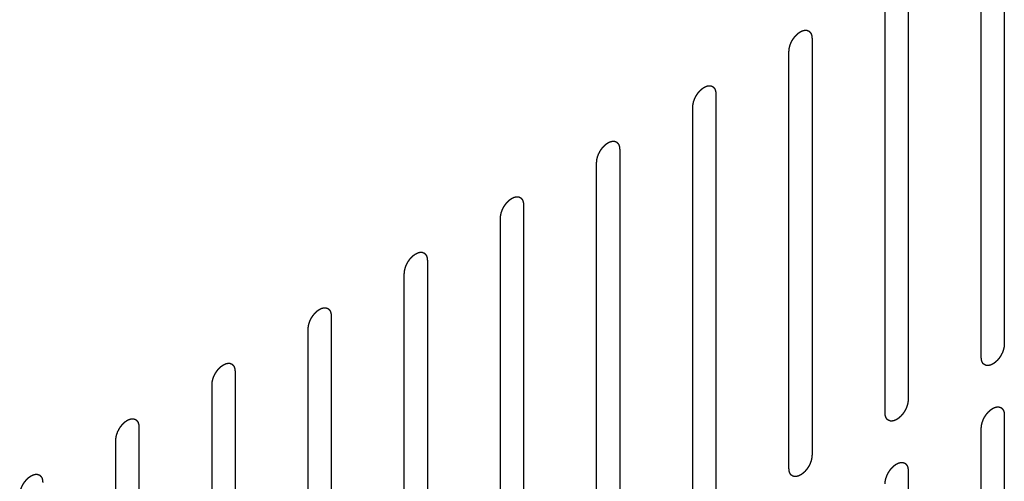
# Model space of a CAD drawing. Header units: inches. Extents: x 5 to 265, y 5 to 171.
# Tile 178 of 212: x 205.54 to 207.81, y 128.08 to 129.14. Entities that reach past the tile are written whole.
import ezdxf

# ---------------------------------------------------------------- set-up
doc = ezdxf.new("R2010")
doc.units = ezdxf.units.IN
doc.header["$LTSCALE"] = 14.96
doc.header["$MEASUREMENT"] = 0
doc.linetypes.add('HIDDEN', pattern=[0.2, 0.1, -0.1])
doc.layers.add('08_ALL_COSMETICS', color=7, linetype='CONTINUOUS')

msp = doc.modelspace()

# ---------------------------------------------------------------- linework, layer by layer
at = {"layer": '08_ALL_COSMETICS', "color": 7, "linetype": 'HIDDEN'}
for p, q in [((207.8094, 129.3505), (207.8094, 128.3911)), ((207.7564, 128.3605), (207.7564, 129.3199)), ((207.5881, 129.2227), (207.5881, 128.2633)), ((207.535, 128.2327), (207.535, 129.1921)), ((207.3668, 129.0949), (207.3668, 128.1355)), ((207.3137, 128.1049), (207.3137, 129.0643)), ((207.1454, 128.9671), (207.1454, 128.0077)), ((207.0924, 127.9771), (207.0924, 128.9365)), ((206.9241, 128.8394), (206.9241, 127.88)), ((206.8711, 127.8493), (206.8711, 128.8087)), ((206.7028, 128.7116), (206.7028, 127.7522)), ((206.6498, 127.7216), (206.6498, 128.681)), ((206.4815, 128.5838), (206.4815, 127.6244)), ((206.4284, 127.5938), (206.4284, 128.5532)), ((206.2601, 128.456), (206.2601, 127.4966)), ((206.2071, 127.466), (206.2071, 128.4254)), ((206.0388, 128.3282), (206.0388, 127.3688)), ((205.9858, 127.3382), (205.9858, 128.2976)), ((207.8094, 128.2278), (207.8094, 127.2684)), ((205.8175, 128.2004), (205.8175, 127.2411)), ((207.7564, 127.2378), (207.7564, 128.1972)), ((205.7645, 127.2104), (205.7645, 128.1698)), ((207.5881, 128.1), (207.5881, 127.1406))]:
    msp.add_line(p, q, dxfattribs=at)
for points in [[(207.3137, 129.0643), (207.3138, 129.0648), (207.3139, 129.0659), (207.314, 129.0674), (207.3141, 129.0687), (207.3142, 129.0696), (207.3142, 129.0701), (207.3142, 129.0705), (207.3143, 129.0709), (207.3144, 129.0715), (207.3147, 129.0725), (207.315, 129.0738), (207.3153, 129.0752), (207.3155, 129.0762), (207.3156, 129.0767), (207.3157, 129.0771), (207.3159, 129.0775), (207.3161, 129.0781), (207.3164, 129.0791), (207.3169, 129.0805), (207.3174, 129.0818), (207.3178, 129.0828), (207.318, 129.0834), (207.3181, 129.0838), (207.3184, 129.0842), (207.3186, 129.0848), (207.3191, 129.0857), (207.3198, 129.0871), (207.3205, 129.0885), (207.321, 129.0895), (207.3213, 129.09), (207.3215, 129.0904), (207.3217, 129.0908), (207.3221, 129.0913), (207.3227, 129.0922), (207.3235, 129.0935), (207.3243, 129.0948), (207.3249, 129.0956), (207.3252, 129.0961), (207.3255, 129.0965), (207.3258, 129.0969), (207.3262, 129.0973), (207.3268, 129.0981), (207.3278, 129.0993), (207.3287, 129.1004), (207.3294, 129.1012), (207.3298, 129.1016), (207.33, 129.102), (207.3304, 129.1023), (207.3308, 129.1027), (207.3315, 129.1033), (207.3325, 129.1043), (207.3336, 129.1052), (207.3343, 129.1059), (207.3347, 129.1063), (207.335, 129.1066), (207.3353, 129.1068), (207.3358, 129.1071), (207.3365, 129.1076), (207.3376, 129.1084), (207.3387, 129.1092), (207.3395, 129.1097), (207.3399, 129.11), (207.3402, 129.1102), (207.3406, 129.1104), (207.341, 129.1106), (207.3417, 129.1109), (207.3428, 129.1114), (207.3439, 129.1119), (207.3446, 129.1123), (207.3451, 129.1125), (207.3454, 129.1126), (207.3457, 129.1127), (207.3461, 129.1128), (207.3468, 129.1129), (207.3479, 129.1132), (207.3489, 129.1134), (207.3496, 129.1136), (207.35, 129.1137), (207.3504, 129.1138), (207.3506, 129.1137), (207.351, 129.1137), (207.3517, 129.1137), (207.3526, 129.1137), (207.3536, 129.1136), (207.3542, 129.1136), (207.3546, 129.1136), (207.3549, 129.1136), (207.3552, 129.1135), (207.3555, 129.1134), (207.3561, 129.1131), (207.357, 129.1128), (207.3578, 129.1125), (207.3584, 129.1123), (207.3587, 129.1122), (207.359, 129.1121), (207.3592, 129.1119), (207.3595, 129.1117), (207.3599, 129.1113), (207.3606, 129.1107), (207.3613, 129.1101), (207.3618, 129.1098), (207.3621, 129.1095), (207.3623, 129.1094), (207.3624, 129.1091), (207.3626, 129.1088), (207.363, 129.1082), (207.3635, 129.1074), (207.364, 129.1066), (207.3644, 129.1061), (207.3646, 129.1057), (207.3647, 129.1055), (207.3648, 129.1052), (207.3649, 129.1048), (207.3652, 129.1041), (207.3655, 129.1031), (207.3658, 129.1021), (207.366, 129.1014), (207.3661, 129.101), (207.3663, 129.1007), (207.3663, 129.1003), (207.3663, 129.0998), (207.3664, 129.099), (207.3665, 129.0978), (207.3666, 129.0964), (207.3667, 129.0954), (207.3668, 129.0949)], [(207.0924, 128.9365), (207.0924, 128.937), (207.0925, 128.9381), (207.0927, 128.9396), (207.0928, 128.9409), (207.0928, 128.9418), (207.0929, 128.9424), (207.0929, 128.9427), (207.093, 128.9432), (207.0931, 128.9437), (207.0933, 128.9447), (207.0937, 128.946), (207.094, 128.9474), (207.0942, 128.9484), (207.0943, 128.9489), (207.0944, 128.9493), (207.0946, 128.9498), (207.0948, 128.9503), (207.0951, 128.9513), (207.0956, 128.9527), (207.0961, 128.9541), (207.0965, 128.955), (207.0967, 128.9556), (207.0968, 128.956), (207.097, 128.9564), (207.0973, 128.957), (207.0978, 128.958), (207.0985, 128.9593), (207.0992, 128.9607), (207.0997, 128.9617), (207.1, 128.9622), (207.1002, 128.9627), (207.1004, 128.963), (207.1007, 128.9635), (207.1013, 128.9644), (207.1022, 128.9657), (207.103, 128.967), (207.1036, 128.9679), (207.1039, 128.9684), (207.1042, 128.9688), (207.1045, 128.9691), (207.1048, 128.9695), (207.1055, 128.9703), (207.1064, 128.9715), (207.1074, 128.9726), (207.1081, 128.9734), (207.1084, 128.9739), (207.1087, 128.9742), (207.109, 128.9745), (207.1094, 128.9749), (207.1102, 128.9755), (207.1112, 128.9765), (207.1122, 128.9775), (207.113, 128.9781), (207.1134, 128.9785), (207.1137, 128.9788), (207.114, 128.979), (207.1144, 128.9793), (207.1152, 128.9799), (207.1163, 128.9806), (207.1174, 128.9814), (207.1182, 128.9819), (207.1186, 128.9822), (207.1189, 128.9825), (207.1192, 128.9826), (207.1197, 128.9828), (207.1204, 128.9831), (207.1215, 128.9836), (207.1226, 128.9841), (207.1233, 128.9845), (207.1237, 128.9847), (207.1241, 128.9849), (207.1244, 128.9849), (207.1248, 128.985), (207.1255, 128.9852), (207.1265, 128.9854), (207.1276, 128.9856), (207.1283, 128.9858), (207.1287, 128.9859), (207.129, 128.986), (207.1293, 128.9859), (207.1297, 128.9859), (207.1304, 128.9859), (207.1313, 128.9859), (207.1323, 128.9858), (207.1329, 128.9858), (207.1333, 128.9858), (207.1336, 128.9858), (207.1338, 128.9857), (207.1342, 128.9856), (207.1348, 128.9854), (207.1356, 128.9851), (207.1365, 128.9847), (207.1371, 128.9845), (207.1374, 128.9844), (207.1377, 128.9843), (207.1379, 128.9841), (207.1381, 128.9839), (207.1386, 128.9835), (207.1393, 128.9829), (207.14, 128.9824), (207.1405, 128.982), (207.1407, 128.9817), (207.141, 128.9816), (207.1411, 128.9813), (207.1413, 128.981), (207.1417, 128.9805), (207.1422, 128.9797), (207.1427, 128.9788), (207.143, 128.9783), (207.1432, 128.978), (207.1434, 128.9777), (207.1435, 128.9774), (207.1436, 128.977), (207.1438, 128.9763), (207.1442, 128.9753), (207.1445, 128.9743), (207.1447, 128.9736), (207.1448, 128.9732), (207.1449, 128.9729), (207.1449, 128.9725), (207.145, 128.972), (207.1451, 128.9712), (207.1452, 128.97), (207.1453, 128.9686), (207.1454, 128.9676), (207.1454, 128.9671)], [(206.8711, 128.8087), (206.8711, 128.8093), (206.8712, 128.8103), (206.8713, 128.8119), (206.8714, 128.8132), (206.8715, 128.8141), (206.8716, 128.8146), (206.8716, 128.815), (206.8717, 128.8154), (206.8718, 128.8159), (206.872, 128.8169), (206.8723, 128.8183), (206.8726, 128.8196), (206.8729, 128.8206), (206.873, 128.8211), (206.8731, 128.8216), (206.8732, 128.822), (206.8734, 128.8225), (206.8738, 128.8235), (206.8743, 128.8249), (206.8748, 128.8263), (206.8752, 128.8273), (206.8754, 128.8278), (206.8755, 128.8282), (206.8757, 128.8287), (206.876, 128.8292), (206.8765, 128.8302), (206.8772, 128.8316), (206.8779, 128.8329), (206.8784, 128.8339), (206.8786, 128.8345), (206.8788, 128.8349), (206.8791, 128.8352), (206.8794, 128.8358), (206.88, 128.8366), (206.8808, 128.8379), (206.8817, 128.8392), (206.8823, 128.8401), (206.8826, 128.8406), (206.8828, 128.841), (206.8831, 128.8413), (206.8835, 128.8418), (206.8842, 128.8426), (206.8851, 128.8437), (206.8861, 128.8448), (206.8867, 128.8456), (206.8871, 128.8461), (206.8874, 128.8464), (206.8877, 128.8467), (206.8881, 128.8471), (206.8888, 128.8478), (206.8899, 128.8487), (206.8909, 128.8497), (206.8916, 128.8504), (206.892, 128.8507), (206.8923, 128.851), (206.8927, 128.8513), (206.8931, 128.8516), (206.8939, 128.8521), (206.895, 128.8528), (206.8961, 128.8536), (206.8968, 128.8541), (206.8973, 128.8544), (206.8976, 128.8547), (206.8979, 128.8548), (206.8983, 128.855), (206.8991, 128.8554), (206.9002, 128.8559), (206.9012, 128.8564), (206.902, 128.8567), (206.9024, 128.8569), (206.9027, 128.8571), (206.9031, 128.8571), (206.9035, 128.8572), (206.9042, 128.8574), (206.9052, 128.8576), (206.9063, 128.8579), (206.907, 128.858), (206.9074, 128.8581), (206.9077, 128.8582), (206.908, 128.8582), (206.9084, 128.8582), (206.909, 128.8581), (206.91, 128.8581), (206.9109, 128.8581), (206.9116, 128.858), (206.912, 128.858), (206.9123, 128.858), (206.9125, 128.8579), (206.9129, 128.8578), (206.9135, 128.8576), (206.9143, 128.8573), (206.9152, 128.857), (206.9158, 128.8567), (206.9161, 128.8566), (206.9164, 128.8565), (206.9165, 128.8563), (206.9168, 128.8561), (206.9173, 128.8557), (206.918, 128.8552), (206.9187, 128.8546), (206.9192, 128.8542), (206.9194, 128.854), (206.9196, 128.8538), (206.9198, 128.8536), (206.92, 128.8532), (206.9203, 128.8527), (206.9209, 128.8519), (206.9214, 128.8511), (206.9217, 128.8505), (206.9219, 128.8502), (206.9221, 128.85), (206.9222, 128.8496), (206.9223, 128.8492), (206.9225, 128.8485), (206.9228, 128.8475), (206.9231, 128.8465), (206.9234, 128.8458), (206.9235, 128.8454), (206.9236, 128.8451), (206.9236, 128.8447), (206.9237, 128.8443), (206.9237, 128.8434), (206.9238, 128.8422), (206.924, 128.8408), (206.9241, 128.8398), (206.9241, 128.8394)], [(206.6498, 128.681), (206.6498, 128.6815), (206.6499, 128.6825), (206.65, 128.6841), (206.6501, 128.6854), (206.6502, 128.6863), (206.6502, 128.6868), (206.6502, 128.6872), (206.6504, 128.6876), (206.6505, 128.6882), (206.6507, 128.6891), (206.651, 128.6905), (206.6513, 128.6919), (206.6515, 128.6928), (206.6517, 128.6934), (206.6517, 128.6938), (206.6519, 128.6942), (206.6521, 128.6948), (206.6525, 128.6957), (206.653, 128.6971), (206.6535, 128.6985), (206.6538, 128.6995), (206.654, 128.7), (206.6542, 128.7005), (206.6544, 128.7009), (206.6547, 128.7014), (206.6552, 128.7024), (206.6559, 128.7038), (206.6565, 128.7052), (206.657, 128.7061), (206.6573, 128.7067), (206.6575, 128.7071), (206.6578, 128.7075), (206.6581, 128.708), (206.6587, 128.7089), (206.6595, 128.7101), (206.6604, 128.7114), (206.6609, 128.7123), (206.6613, 128.7128), (206.6615, 128.7132), (206.6618, 128.7135), (206.6622, 128.714), (206.6629, 128.7148), (206.6638, 128.7159), (206.6648, 128.7171), (206.6654, 128.7179), (206.6658, 128.7183), (206.6661, 128.7187), (206.6664, 128.7189), (206.6668, 128.7193), (206.6675, 128.72), (206.6686, 128.721), (206.6696, 128.7219), (206.6703, 128.7226), (206.6707, 128.723), (206.671, 128.7233), (206.6714, 128.7235), (206.6718, 128.7238), (206.6726, 128.7243), (206.6736, 128.7251), (206.6747, 128.7258), (206.6755, 128.7264), (206.6759, 128.7266), (206.6763, 128.7269), (206.6766, 128.727), (206.677, 128.7272), (206.6778, 128.7276), (206.6788, 128.7281), (206.6799, 128.7286), (206.6807, 128.7289), (206.6811, 128.7291), (206.6814, 128.7293), (206.6817, 128.7293), (206.6821, 128.7294), (206.6829, 128.7296), (206.6839, 128.7298), (206.6849, 128.7301), (206.6857, 128.7302), (206.6861, 128.7303), (206.6864, 128.7304), (206.6867, 128.7304), (206.687, 128.7304), (206.6877, 128.7304), (206.6887, 128.7303), (206.6896, 128.7303), (206.6903, 128.7303), (206.6907, 128.7302), (206.691, 128.7303), (206.6912, 128.7301), (206.6915, 128.73), (206.6921, 128.7298), (206.693, 128.7295), (206.6938, 128.7292), (206.6944, 128.729), (206.6948, 128.7288), (206.695, 128.7288), (206.6952, 128.7286), (206.6955, 128.7283), (206.696, 128.7279), (206.6967, 128.7274), (206.6973, 128.7268), (206.6978, 128.7264), (206.6981, 128.7262), (206.6983, 128.726), (206.6985, 128.7258), (206.6987, 128.7255), (206.699, 128.7249), (206.6995, 128.7241), (206.7, 128.7233), (206.7004, 128.7227), (206.7006, 128.7224), (206.7008, 128.7222), (206.7008, 128.7219), (206.701, 128.7215), (206.7012, 128.7207), (206.7015, 128.7197), (206.7018, 128.7187), (206.702, 128.718), (206.7022, 128.7176), (206.7023, 128.7173), (206.7023, 128.717), (206.7023, 128.7165), (206.7024, 128.7156), (206.7025, 128.7144), (206.7027, 128.713), (206.7027, 128.7121), (206.7028, 128.7116)], [(206.4284, 128.5532), (206.4285, 128.5537), (206.4286, 128.5547), (206.4287, 128.5563), (206.4288, 128.5576), (206.4289, 128.5585), (206.4289, 128.559), (206.4289, 128.5594), (206.429, 128.5598), (206.4292, 128.5604), (206.4294, 128.5613), (206.4297, 128.5627), (206.43, 128.5641), (206.4302, 128.565), (206.4303, 128.5656), (206.4304, 128.566), (206.4306, 128.5664), (206.4308, 128.567), (206.4311, 128.5679), (206.4316, 128.5693), (206.4322, 128.5707), (206.4325, 128.5717), (206.4327, 128.5723), (206.4328, 128.5727), (206.4331, 128.5731), (206.4333, 128.5736), (206.4338, 128.5746), (206.4345, 128.576), (206.4352, 128.5774), (206.4357, 128.5783), (206.436, 128.5789), (206.4362, 128.5793), (206.4364, 128.5797), (206.4368, 128.5802), (206.4374, 128.5811), (206.4382, 128.5824), (206.439, 128.5836), (206.4396, 128.5845), (206.4399, 128.585), (206.4402, 128.5854), (206.4405, 128.5857), (206.4409, 128.5862), (206.4415, 128.587), (206.4425, 128.5881), (206.4434, 128.5893), (206.4441, 128.5901), (206.4445, 128.5905), (206.4447, 128.5909), (206.4451, 128.5912), (206.4455, 128.5915), (206.4462, 128.5922), (206.4472, 128.5932), (206.4483, 128.5941), (206.449, 128.5948), (206.4494, 128.5952), (206.4497, 128.5955), (206.45, 128.5957), (206.4505, 128.596), (206.4512, 128.5965), (206.4523, 128.5973), (206.4534, 128.598), (206.4542, 128.5986), (206.4546, 128.5989), (206.4549, 128.5991), (206.4553, 128.5992), (206.4557, 128.5995), (206.4564, 128.5998), (206.4575, 128.6003), (206.4586, 128.6008), (206.4593, 128.6011), (206.4598, 128.6013), (206.4601, 128.6015), (206.4604, 128.6016), (206.4608, 128.6017), (206.4615, 128.6018), (206.4626, 128.6021), (206.4636, 128.6023), (206.4643, 128.6025), (206.4647, 128.6025), (206.4651, 128.6026), (206.4653, 128.6026), (206.4657, 128.6026), (206.4664, 128.6026), (206.4673, 128.6025), (206.4683, 128.6025), (206.469, 128.6025), (206.4693, 128.6025), (206.4696, 128.6025), (206.4699, 128.6024), (206.4702, 128.6022), (206.4708, 128.602), (206.4717, 128.6017), (206.4725, 128.6014), (206.4731, 128.6012), (206.4734, 128.601), (206.4737, 128.601), (206.4739, 128.6008), (206.4742, 128.6006), (206.4747, 128.6002), (206.4753, 128.5996), (206.476, 128.599), (206.4765, 128.5986), (206.4768, 128.5984), (206.477, 128.5983), (206.4771, 128.598), (206.4773, 128.5977), (206.4777, 128.5971), (206.4782, 128.5963), (206.4787, 128.5955), (206.4791, 128.5949), (206.4793, 128.5946), (206.4794, 128.5944), (206.4795, 128.5941), (206.4796, 128.5937), (206.4799, 128.593), (206.4802, 128.592), (206.4805, 128.591), (206.4807, 128.5902), (206.4808, 128.5898), (206.481, 128.5896), (206.481, 128.5892), (206.481, 128.5887), (206.4811, 128.5879), (206.4812, 128.5867), (206.4813, 128.5852), (206.4814, 128.5843), (206.4815, 128.5838)], [(206.2071, 128.4254), (206.2071, 128.4259), (206.2072, 128.427), (206.2074, 128.4285), (206.2075, 128.4298), (206.2075, 128.4307), (206.2076, 128.4312), (206.2076, 128.4316), (206.2077, 128.432), (206.2078, 128.4326), (206.208, 128.4336), (206.2084, 128.4349), (206.2087, 128.4363), (206.2089, 128.4373), (206.209, 128.4378), (206.2091, 128.4382), (206.2093, 128.4386), (206.2095, 128.4392), (206.2098, 128.4402), (206.2103, 128.4416), (206.2108, 128.4429), (206.2112, 128.4439), (206.2114, 128.4445), (206.2115, 128.4449), (206.2117, 128.4453), (206.212, 128.4459), (206.2125, 128.4468), (206.2132, 128.4482), (206.2139, 128.4496), (206.2144, 128.4506), (206.2147, 128.4511), (206.2149, 128.4515), (206.2151, 128.4519), (206.2155, 128.4524), (206.216, 128.4533), (206.2169, 128.4546), (206.2177, 128.4558), (206.2183, 128.4567), (206.2186, 128.4572), (206.2189, 128.4576), (206.2192, 128.458), (206.2195, 128.4584), (206.2202, 128.4592), (206.2212, 128.4604), (206.2221, 128.4615), (206.2228, 128.4623), (206.2231, 128.4627), (206.2234, 128.4631), (206.2237, 128.4634), (206.2242, 128.4638), (206.2249, 128.4644), (206.2259, 128.4654), (206.2269, 128.4663), (206.2277, 128.467), (206.2281, 128.4674), (206.2284, 128.4677), (206.2287, 128.4679), (206.2291, 128.4682), (206.2299, 128.4687), (206.231, 128.4695), (206.2321, 128.4703), (206.2329, 128.4708), (206.2333, 128.4711), (206.2336, 128.4713), (206.2339, 128.4715), (206.2344, 128.4717), (206.2351, 128.472), (206.2362, 128.4725), (206.2373, 128.473), (206.238, 128.4734), (206.2385, 128.4736), (206.2388, 128.4737), (206.2391, 128.4738), (206.2395, 128.4739), (206.2402, 128.474), (206.2413, 128.4743), (206.2423, 128.4745), (206.243, 128.4747), (206.2434, 128.4748), (206.2437, 128.4749), (206.244, 128.4748), (206.2444, 128.4748), (206.2451, 128.4748), (206.246, 128.4748), (206.247, 128.4747), (206.2476, 128.4747), (206.248, 128.4747), (206.2483, 128.4747), (206.2485, 128.4746), (206.2489, 128.4745), (206.2495, 128.4742), (206.2503, 128.4739), (206.2512, 128.4736), (206.2518, 128.4734), (206.2521, 128.4733), (206.2524, 128.4732), (206.2526, 128.473), (206.2529, 128.4728), (206.2533, 128.4724), (206.254, 128.4718), (206.2547, 128.4712), (206.2552, 128.4709), (206.2554, 128.4706), (206.2557, 128.4705), (206.2558, 128.4702), (206.256, 128.4699), (206.2564, 128.4693), (206.2569, 128.4685), (206.2574, 128.4677), (206.2577, 128.4672), (206.2579, 128.4668), (206.2581, 128.4666), (206.2582, 128.4663), (206.2583, 128.4659), (206.2585, 128.4652), (206.2589, 128.4642), (206.2592, 128.4632), (206.2594, 128.4625), (206.2595, 128.4621), (206.2596, 128.4618), (206.2596, 128.4614), (206.2597, 128.4609), (206.2598, 128.4601), (206.2599, 128.4589), (206.26, 128.4574), (206.2601, 128.4565), (206.2601, 128.456)], [(207.8094, 128.3911), (207.8094, 128.3906), (207.8093, 128.3895), (207.8092, 128.388), (207.809, 128.3867), (207.809, 128.3858), (207.8089, 128.3852), (207.8089, 128.3849), (207.8088, 128.3844), (207.8087, 128.3839), (207.8085, 128.3829), (207.8082, 128.3816), (207.8078, 128.3802), (207.8076, 128.3792), (207.8075, 128.3787), (207.8074, 128.3783), (207.8072, 128.3778), (207.8071, 128.3773), (207.8067, 128.3763), (207.8062, 128.3749), (207.8057, 128.3735), (207.8053, 128.3726), (207.8051, 128.372), (207.805, 128.3716), (207.8048, 128.3712), (207.8045, 128.3706), (207.804, 128.3696), (207.8033, 128.3683), (207.8026, 128.3669), (207.8021, 128.3659), (207.8018, 128.3654), (207.8016, 128.3649), (207.8014, 128.3646), (207.8011, 128.3641), (207.8005, 128.3632), (207.7996, 128.3619), (207.7988, 128.3606), (207.7982, 128.3597), (207.7979, 128.3592), (207.7976, 128.3588), (207.7974, 128.3585), (207.797, 128.358), (207.7963, 128.3573), (207.7954, 128.3561), (207.7944, 128.355), (207.7937, 128.3542), (207.7934, 128.3537), (207.7931, 128.3534), (207.7928, 128.3531), (207.7924, 128.3527), (207.7916, 128.352), (207.7906, 128.3511), (207.7896, 128.3501), (207.7889, 128.3495), (207.7884, 128.3491), (207.7881, 128.3488), (207.7878, 128.3486), (207.7874, 128.3483), (207.7866, 128.3477), (207.7855, 128.347), (207.7844, 128.3462), (207.7837, 128.3457), (207.7832, 128.3454), (207.7829, 128.3451), (207.7826, 128.345), (207.7821, 128.3448), (207.7814, 128.3445), (207.7803, 128.344), (207.7792, 128.3435), (207.7785, 128.3431), (207.7781, 128.3429), (207.7777, 128.3427), (207.7774, 128.3427), (207.777, 128.3426), (207.7763, 128.3424), (207.7753, 128.3422), (207.7742, 128.342), (207.7735, 128.3418), (207.7731, 128.3417), (207.7728, 128.3416), (207.7725, 128.3416), (207.7721, 128.3417), (207.7715, 128.3417), (207.7705, 128.3417), (207.7695, 128.3418), (207.7689, 128.3418), (207.7685, 128.3418), (207.7682, 128.3418), (207.768, 128.3419), (207.7676, 128.342), (207.767, 128.3422), (207.7662, 128.3425), (207.7653, 128.3429), (207.7647, 128.3431), (207.7644, 128.3432), (207.7641, 128.3433), (207.7639, 128.3435), (207.7637, 128.3437), (207.7632, 128.3441), (207.7625, 128.3447), (207.7618, 128.3452), (207.7613, 128.3456), (207.7611, 128.3459), (207.7608, 128.346), (207.7607, 128.3463), (207.7605, 128.3466), (207.7601, 128.3471), (207.7596, 128.3479), (207.7591, 128.3488), (207.7588, 128.3493), (207.7586, 128.3496), (207.7584, 128.3499), (207.7583, 128.3502), (207.7582, 128.3506), (207.758, 128.3513), (207.7576, 128.3523), (207.7573, 128.3533), (207.7571, 128.354), (207.757, 128.3544), (207.7569, 128.3547), (207.7569, 128.3551), (207.7568, 128.3556), (207.7567, 128.3564), (207.7566, 128.3576), (207.7565, 128.359), (207.7564, 128.36), (207.7564, 128.3605)], [(205.9858, 128.2976), (205.9858, 128.2981), (205.9859, 128.2992), (205.986, 128.3007), (205.9861, 128.302), (205.9862, 128.3029), (205.9863, 128.3035), (205.9863, 128.3038), (205.9864, 128.3043), (205.9865, 128.3048), (205.9867, 128.3058), (205.987, 128.3071), (205.9873, 128.3085), (205.9876, 128.3095), (205.9877, 128.31), (205.9878, 128.3104), (205.9879, 128.3109), (205.9881, 128.3114), (205.9885, 128.3124), (205.989, 128.3138), (205.9895, 128.3152), (205.9899, 128.3161), (205.9901, 128.3167), (205.9902, 128.3171), (205.9904, 128.3175), (205.9907, 128.3181), (205.9912, 128.319), (205.9919, 128.3204), (205.9926, 128.3218), (205.9931, 128.3228), (205.9933, 128.3233), (205.9935, 128.3238), (205.9938, 128.3241), (205.9941, 128.3246), (205.9947, 128.3255), (205.9955, 128.3268), (205.9964, 128.3281), (205.997, 128.329), (205.9973, 128.3295), (205.9975, 128.3299), (205.9978, 128.3302), (205.9982, 128.3306), (205.9989, 128.3314), (205.9998, 128.3326), (206.0008, 128.3337), (206.0014, 128.3345), (206.0018, 128.335), (206.0021, 128.3353), (206.0024, 128.3356), (206.0028, 128.336), (206.0036, 128.3366), (206.0046, 128.3376), (206.0056, 128.3386), (206.0063, 128.3392), (206.0068, 128.3396), (206.0071, 128.3399), (206.0074, 128.3401), (206.0078, 128.3404), (206.0086, 128.341), (206.0097, 128.3417), (206.0108, 128.3425), (206.0115, 128.343), (206.012, 128.3433), (206.0123, 128.3436), (206.0126, 128.3437), (206.0131, 128.3439), (206.0138, 128.3442), (206.0149, 128.3447), (206.0159, 128.3452), (206.0167, 128.3456), (206.0171, 128.3458), (206.0175, 128.346), (206.0178, 128.346), (206.0182, 128.3461), (206.0189, 128.3463), (206.0199, 128.3465), (206.021, 128.3467), (206.0217, 128.3469), (206.0221, 128.347), (206.0224, 128.3471), (206.0227, 128.347), (206.0231, 128.347), (206.0237, 128.347), (206.0247, 128.347), (206.0256, 128.3469), (206.0263, 128.3469), (206.0267, 128.3469), (206.027, 128.3469), (206.0272, 128.3468), (206.0276, 128.3467), (206.0282, 128.3465), (206.029, 128.3461), (206.0299, 128.3458), (206.0305, 128.3456), (206.0308, 128.3455), (206.0311, 128.3454), (206.0313, 128.3452), (206.0315, 128.345), (206.032, 128.3446), (206.0327, 128.344), (206.0334, 128.3435), (206.0339, 128.3431), (206.0341, 128.3428), (206.0343, 128.3427), (206.0345, 128.3424), (206.0347, 128.3421), (206.035, 128.3415), (206.0356, 128.3408), (206.0361, 128.3399), (206.0364, 128.3394), (206.0366, 128.3391), (206.0368, 128.3388), (206.0369, 128.3385), (206.037, 128.3381), (206.0372, 128.3374), (206.0375, 128.3364), (206.0378, 128.3354), (206.0381, 128.3347), (206.0382, 128.3343), (206.0383, 128.334), (206.0383, 128.3336), (206.0384, 128.3331), (206.0384, 128.3323), (206.0386, 128.3311), (206.0387, 128.3297), (206.0388, 128.3287), (206.0388, 128.3282)], [(207.5881, 128.2633), (207.588, 128.2628), (207.588, 128.2617), (207.5878, 128.2602), (207.5877, 128.2589), (207.5877, 128.258), (207.5876, 128.2575), (207.5876, 128.2571), (207.5875, 128.2567), (207.5874, 128.2561), (207.5871, 128.2551), (207.5868, 128.2538), (207.5865, 128.2524), (207.5863, 128.2514), (207.5862, 128.2509), (207.5861, 128.2505), (207.5859, 128.2501), (207.5857, 128.2495), (207.5854, 128.2485), (207.5849, 128.2471), (207.5844, 128.2457), (207.584, 128.2448), (207.5838, 128.2442), (207.5837, 128.2438), (207.5834, 128.2434), (207.5832, 128.2428), (207.5827, 128.2419), (207.582, 128.2405), (207.5813, 128.2391), (207.5808, 128.2381), (207.5805, 128.2376), (207.5803, 128.2372), (207.5801, 128.2368), (207.5797, 128.2363), (207.5791, 128.2354), (207.5783, 128.2341), (207.5775, 128.2328), (207.5769, 128.232), (207.5766, 128.2315), (207.5763, 128.2311), (207.576, 128.2307), (207.5757, 128.2303), (207.575, 128.2295), (207.574, 128.2283), (207.5731, 128.2272), (207.5724, 128.2264), (207.572, 128.226), (207.5718, 128.2256), (207.5714, 128.2253), (207.571, 128.2249), (207.5703, 128.2243), (207.5693, 128.2233), (207.5682, 128.2223), (207.5675, 128.2217), (207.5671, 128.2213), (207.5668, 128.221), (207.5665, 128.2208), (207.566, 128.2205), (207.5653, 128.2199), (207.5642, 128.2192), (207.5631, 128.2184), (207.5623, 128.2179), (207.5619, 128.2176), (207.5616, 128.2174), (207.5612, 128.2172), (207.5608, 128.217), (207.5601, 128.2167), (207.559, 128.2162), (207.5579, 128.2157), (207.5572, 128.2153), (207.5567, 128.2151), (207.5564, 128.215), (207.5561, 128.2149), (207.5557, 128.2148), (207.555, 128.2147), (207.5539, 128.2144), (207.5529, 128.2142), (207.5522, 128.214), (207.5518, 128.2139), (207.5515, 128.2138), (207.5512, 128.2139), (207.5508, 128.2139), (207.5501, 128.2139), (207.5492, 128.2139), (207.5482, 128.214), (207.5476, 128.214), (207.5472, 128.214), (207.5469, 128.214), (207.5466, 128.2141), (207.5463, 128.2142), (207.5457, 128.2145), (207.5449, 128.2148), (207.544, 128.2151), (207.5434, 128.2153), (207.5431, 128.2154), (207.5428, 128.2155), (207.5426, 128.2157), (207.5423, 128.2159), (207.5419, 128.2163), (207.5412, 128.2169), (207.5405, 128.2174), (207.54, 128.2178), (207.5397, 128.2181), (207.5395, 128.2182), (207.5394, 128.2185), (207.5392, 128.2188), (207.5388, 128.2194), (207.5383, 128.2202), (207.5378, 128.221), (207.5374, 128.2215), (207.5372, 128.2219), (207.5371, 128.2221), (207.537, 128.2224), (207.5369, 128.2228), (207.5366, 128.2235), (207.5363, 128.2245), (207.536, 128.2255), (207.5358, 128.2262), (207.5357, 128.2266), (207.5356, 128.2269), (207.5355, 128.2273), (207.5355, 128.2278), (207.5354, 128.2286), (207.5353, 128.2298), (207.5352, 128.2312), (207.5351, 128.2322), (207.535, 128.2327)], [(207.7564, 128.1972), (207.7564, 128.1977), (207.7565, 128.1987), (207.7566, 128.2003), (207.7567, 128.2016), (207.7568, 128.2025), (207.7568, 128.203), (207.7569, 128.2034), (207.757, 128.2038), (207.7571, 128.2044), (207.7573, 128.2053), (207.7576, 128.2067), (207.7579, 128.2081), (207.7582, 128.209), (207.7583, 128.2096), (207.7584, 128.21), (207.7585, 128.2104), (207.7587, 128.211), (207.7591, 128.2119), (207.7596, 128.2133), (207.7601, 128.2147), (207.7604, 128.2157), (207.7607, 128.2162), (207.7608, 128.2167), (207.761, 128.2171), (207.7613, 128.2176), (207.7618, 128.2186), (207.7625, 128.22), (207.7632, 128.2214), (207.7636, 128.2223), (207.7639, 128.2229), (207.7641, 128.2233), (207.7644, 128.2237), (207.7647, 128.2242), (207.7653, 128.2251), (207.7661, 128.2264), (207.767, 128.2276), (207.7676, 128.2285), (207.7679, 128.229), (207.7681, 128.2294), (207.7684, 128.2297), (207.7688, 128.2302), (207.7695, 128.231), (207.7704, 128.2321), (207.7714, 128.2333), (207.772, 128.2341), (207.7724, 128.2345), (207.7727, 128.2349), (207.773, 128.2351), (207.7734, 128.2355), (207.7741, 128.2362), (207.7752, 128.2372), (207.7762, 128.2381), (207.7769, 128.2388), (207.7773, 128.2392), (207.7776, 128.2395), (207.778, 128.2397), (207.7784, 128.24), (207.7792, 128.2405), (207.7803, 128.2413), (207.7814, 128.242), (207.7821, 128.2426), (207.7826, 128.2429), (207.7829, 128.2431), (207.7832, 128.2432), (207.7836, 128.2434), (207.7844, 128.2438), (207.7855, 128.2443), (207.7865, 128.2448), (207.7873, 128.2451), (207.7877, 128.2453), (207.788, 128.2455), (207.7883, 128.2455), (207.7888, 128.2457), (207.7895, 128.2458), (207.7905, 128.2461), (207.7915, 128.2463), (207.7923, 128.2465), (207.7927, 128.2465), (207.793, 128.2466), (207.7933, 128.2466), (207.7937, 128.2466), (207.7943, 128.2466), (207.7953, 128.2465), (207.7962, 128.2465), (207.7969, 128.2465), (207.7973, 128.2465), (207.7976, 128.2465), (207.7978, 128.2463), (207.7982, 128.2462), (207.7987, 128.246), (207.7996, 128.2457), (207.8004, 128.2454), (207.801, 128.2452), (207.8014, 128.245), (207.8017, 128.245), (207.8018, 128.2448), (207.8021, 128.2446), (207.8026, 128.2442), (207.8033, 128.2436), (207.804, 128.243), (207.8044, 128.2426), (207.8047, 128.2424), (207.8049, 128.2422), (207.8051, 128.242), (207.8053, 128.2417), (207.8056, 128.2411), (207.8061, 128.2403), (207.8067, 128.2395), (207.807, 128.2389), (207.8072, 128.2386), (207.8074, 128.2384), (207.8075, 128.2381), (207.8076, 128.2377), (207.8078, 128.237), (207.8081, 128.236), (207.8084, 128.2349), (207.8087, 128.2342), (207.8088, 128.2338), (207.8089, 128.2335), (207.8089, 128.2332), (207.809, 128.2327), (207.809, 128.2319), (207.8091, 128.2307), (207.8093, 128.2292), (207.8094, 128.2283), (207.8094, 128.2278)], [(205.7645, 128.1698), (205.7645, 128.1704), (205.7646, 128.1714), (205.7647, 128.173), (205.7648, 128.1743), (205.7649, 128.1752), (205.7649, 128.1757), (205.7649, 128.1761), (205.7651, 128.1765), (205.7652, 128.177), (205.7654, 128.178), (205.7657, 128.1794), (205.766, 128.1807), (205.7662, 128.1817), (205.7664, 128.1822), (205.7664, 128.1827), (205.7666, 128.1831), (205.7668, 128.1836), (205.7672, 128.1846), (205.7677, 128.186), (205.7682, 128.1874), (205.7685, 128.1884), (205.7687, 128.1889), (205.7689, 128.1893), (205.7691, 128.1897), (205.7694, 128.1903), (205.7699, 128.1913), (205.7706, 128.1927), (205.7713, 128.194), (205.7717, 128.195), (205.772, 128.1955), (205.7722, 128.196), (205.7725, 128.1963), (205.7728, 128.1969), (205.7734, 128.1977), (205.7742, 128.199), (205.7751, 128.2003), (205.7756, 128.2012), (205.776, 128.2017), (205.7762, 128.2021), (205.7765, 128.2024), (205.7769, 128.2029), (205.7776, 128.2037), (205.7785, 128.2048), (205.7795, 128.2059), (205.7801, 128.2067), (205.7805, 128.2072), (205.7808, 128.2075), (205.7811, 128.2078), (205.7815, 128.2082), (205.7822, 128.2089), (205.7833, 128.2098), (205.7843, 128.2108), (205.785, 128.2115), (205.7854, 128.2118), (205.7857, 128.2121), (205.7861, 128.2124), (205.7865, 128.2127), (205.7873, 128.2132), (205.7884, 128.2139), (205.7894, 128.2147), (205.7902, 128.2152), (205.7906, 128.2155), (205.791, 128.2158), (205.7913, 128.2159), (205.7917, 128.2161), (205.7925, 128.2165), (205.7936, 128.217), (205.7946, 128.2175), (205.7954, 128.2178), (205.7958, 128.218), (205.7961, 128.2182), (205.7964, 128.2182), (205.7968, 128.2183), (205.7976, 128.2185), (205.7986, 128.2187), (205.7996, 128.2189), (205.8004, 128.2191), (205.8008, 128.2192), (205.8011, 128.2193), (205.8014, 128.2193), (205.8017, 128.2193), (205.8024, 128.2192), (205.8034, 128.2192), (205.8043, 128.2192), (205.805, 128.2191), (205.8054, 128.2191), (205.8057, 128.2191), (205.8059, 128.219), (205.8062, 128.2189), (205.8068, 128.2187), (205.8077, 128.2184), (205.8085, 128.2181), (205.8091, 128.2178), (205.8095, 128.2177), (205.8097, 128.2176), (205.8099, 128.2174), (205.8102, 128.2172), (205.8107, 128.2168), (205.8114, 128.2163), (205.8121, 128.2157), (205.8125, 128.2153), (205.8128, 128.2151), (205.813, 128.2149), (205.8132, 128.2146), (205.8134, 128.2143), (205.8137, 128.2138), (205.8142, 128.213), (205.8147, 128.2122), (205.8151, 128.2116), (205.8153, 128.2113), (205.8155, 128.2111), (205.8155, 128.2107), (205.8157, 128.2103), (205.8159, 128.2096), (205.8162, 128.2086), (205.8165, 128.2076), (205.8168, 128.2069), (205.8169, 128.2065), (205.817, 128.2062), (205.817, 128.2058), (205.817, 128.2054), (205.8171, 128.2045), (205.8172, 128.2033), (205.8174, 128.2019), (205.8174, 128.2009), (205.8175, 128.2004)], [(207.3668, 128.1355), (207.3667, 128.135), (207.3666, 128.134), (207.3665, 128.1324), (207.3664, 128.1311), (207.3663, 128.1302), (207.3663, 128.1297), (207.3663, 128.1293), (207.3662, 128.1289), (207.366, 128.1283), (207.3658, 128.1274), (207.3655, 128.126), (207.3652, 128.1246), (207.365, 128.1237), (207.3648, 128.1231), (207.3648, 128.1227), (207.3646, 128.1223), (207.3644, 128.1217), (207.364, 128.1208), (207.3635, 128.1194), (207.363, 128.118), (207.3627, 128.117), (207.3625, 128.1164), (207.3623, 128.116), (207.3621, 128.1156), (207.3618, 128.1151), (207.3614, 128.1141), (207.3607, 128.1127), (207.36, 128.1113), (207.3595, 128.1104), (207.3592, 128.1098), (207.359, 128.1094), (207.3587, 128.109), (207.3584, 128.1085), (207.3578, 128.1076), (207.357, 128.1063), (207.3562, 128.1051), (207.3556, 128.1042), (207.3552, 128.1037), (207.355, 128.1033), (207.3547, 128.1029), (207.3543, 128.1025), (207.3537, 128.1017), (207.3527, 128.1006), (207.3518, 128.0994), (207.3511, 128.0986), (207.3507, 128.0982), (207.3504, 128.0978), (207.3501, 128.0975), (207.3497, 128.0972), (207.349, 128.0965), (207.348, 128.0955), (207.3469, 128.0946), (207.3462, 128.0939), (207.3458, 128.0935), (207.3455, 128.0932), (207.3452, 128.093), (207.3447, 128.0927), (207.344, 128.0922), (207.3429, 128.0914), (207.3418, 128.0907), (207.341, 128.0901), (207.3406, 128.0898), (207.3402, 128.0896), (207.3399, 128.0895), (207.3395, 128.0892), (207.3387, 128.0889), (207.3377, 128.0884), (207.3366, 128.0879), (207.3358, 128.0875), (207.3354, 128.0874), (207.3351, 128.0872), (207.3348, 128.0871), (207.3344, 128.087), (207.3336, 128.0869), (207.3326, 128.0866), (207.3316, 128.0864), (207.3309, 128.0862), (207.3304, 128.0861), (207.3301, 128.086), (207.3299, 128.0861), (207.3295, 128.0861), (207.3288, 128.0861), (207.3279, 128.0862), (207.3269, 128.0862), (207.3262, 128.0862), (207.3259, 128.0862), (207.3256, 128.0862), (207.3253, 128.0863), (207.325, 128.0865), (207.3244, 128.0867), (207.3235, 128.087), (207.3227, 128.0873), (207.3221, 128.0875), (207.3217, 128.0876), (207.3215, 128.0877), (207.3213, 128.0879), (207.321, 128.0881), (207.3205, 128.0885), (207.3198, 128.0891), (207.3192, 128.0897), (207.3187, 128.0901), (207.3184, 128.0903), (207.3182, 128.0904), (207.3181, 128.0907), (207.3178, 128.091), (207.3175, 128.0916), (207.317, 128.0924), (207.3165, 128.0932), (207.3161, 128.0937), (207.3159, 128.0941), (207.3157, 128.0943), (207.3157, 128.0946), (207.3155, 128.095), (207.3153, 128.0957), (207.315, 128.0967), (207.3147, 128.0977), (207.3145, 128.0984), (207.3143, 128.0989), (207.3142, 128.0991), (207.3142, 128.0995), (207.3142, 128.1), (207.3141, 128.1008), (207.314, 128.102), (207.3139, 128.1035), (207.3138, 128.1044), (207.3137, 128.1049)], [(207.535, 128.0694), (207.5351, 128.0699), (207.5352, 128.0709), (207.5353, 128.0725), (207.5354, 128.0738), (207.5355, 128.0747), (207.5355, 128.0752), (207.5355, 128.0756), (207.5357, 128.076), (207.5358, 128.0766), (207.536, 128.0775), (207.5363, 128.0789), (207.5366, 128.0803), (207.5368, 128.0812), (207.537, 128.0818), (207.537, 128.0822), (207.5372, 128.0826), (207.5374, 128.0832), (207.5378, 128.0842), (207.5383, 128.0855), (207.5388, 128.0869), (207.5391, 128.0879), (207.5393, 128.0885), (207.5395, 128.0889), (207.5397, 128.0893), (207.54, 128.0899), (207.5405, 128.0908), (207.5411, 128.0922), (207.5418, 128.0936), (207.5423, 128.0946), (207.5426, 128.0951), (207.5428, 128.0955), (207.5431, 128.0959), (207.5434, 128.0964), (207.544, 128.0973), (207.5448, 128.0986), (207.5456, 128.0998), (207.5462, 128.1007), (207.5466, 128.1012), (207.5468, 128.1016), (207.5471, 128.102), (207.5475, 128.1024), (207.5481, 128.1032), (207.5491, 128.1044), (207.55, 128.1055), (207.5507, 128.1063), (207.5511, 128.1067), (207.5514, 128.1071), (207.5517, 128.1074), (207.5521, 128.1078), (207.5528, 128.1084), (207.5538, 128.1094), (207.5549, 128.1103), (207.5556, 128.111), (207.556, 128.1114), (207.5563, 128.1117), (207.5567, 128.1119), (207.5571, 128.1122), (207.5579, 128.1127), (207.5589, 128.1135), (207.56, 128.1143), (207.5608, 128.1148), (207.5612, 128.1151), (207.5616, 128.1153), (207.5619, 128.1155), (207.5623, 128.1157), (207.5631, 128.116), (207.5641, 128.1165), (207.5652, 128.117), (207.566, 128.1174), (207.5664, 128.1175), (207.5667, 128.1177), (207.567, 128.1178), (207.5674, 128.1179), (207.5682, 128.118), (207.5692, 128.1183), (207.5702, 128.1185), (207.5709, 128.1187), (207.5714, 128.1188), (207.5717, 128.1189), (207.572, 128.1188), (207.5723, 128.1188), (207.573, 128.1188), (207.574, 128.1188), (207.5749, 128.1187), (207.5756, 128.1187), (207.5759, 128.1187), (207.5762, 128.1187), (207.5765, 128.1186), (207.5768, 128.1185), (207.5774, 128.1182), (207.5783, 128.1179), (207.5791, 128.1176), (207.5797, 128.1174), (207.5801, 128.1173), (207.5803, 128.1172), (207.5805, 128.117), (207.5808, 128.1168), (207.5813, 128.1164), (207.582, 128.1158), (207.5826, 128.1152), (207.5831, 128.1148), (207.5834, 128.1146), (207.5836, 128.1145), (207.5837, 128.1142), (207.584, 128.1139), (207.5843, 128.1133), (207.5848, 128.1125), (207.5853, 128.1117), (207.5857, 128.1112), (207.5859, 128.1108), (207.5861, 128.1106), (207.5861, 128.1103), (207.5863, 128.1099), (207.5865, 128.1092), (207.5868, 128.1082), (207.5871, 128.1072), (207.5873, 128.1065), (207.5875, 128.1061), (207.5876, 128.1058), (207.5876, 128.1054), (207.5876, 128.1049), (207.5877, 128.1041), (207.5878, 128.1029), (207.5879, 128.1014), (207.588, 128.1005), (207.5881, 128.1)], [(205.5431, 128.0421), (205.5432, 128.0426), (205.5433, 128.0436), (205.5434, 128.0452), (205.5435, 128.0465), (205.5436, 128.0474), (205.5436, 128.0479), (205.5436, 128.0483), (205.5437, 128.0487), (205.5439, 128.0492), (205.5441, 128.0502), (205.5444, 128.0516), (205.5447, 128.053), (205.5449, 128.0539), (205.545, 128.0545), (205.5451, 128.0549), (205.5453, 128.0553), (205.5455, 128.0558), (205.5458, 128.0568), (205.5464, 128.0582), (205.5469, 128.0596), (205.5472, 128.0606), (205.5474, 128.0611), (205.5475, 128.0616), (205.5478, 128.062), (205.5481, 128.0625), (205.5485, 128.0635), (205.5492, 128.0649), (205.5499, 128.0663), (205.5504, 128.0672), (205.5507, 128.0678), (205.5509, 128.0682), (205.5512, 128.0686), (205.5515, 128.0691), (205.5521, 128.07), (205.5529, 128.0712), (205.5537, 128.0725), (205.5543, 128.0734), (205.5547, 128.0739), (205.5549, 128.0743), (205.5552, 128.0746), (205.5556, 128.0751), (205.5562, 128.0759), (205.5572, 128.077), (205.5581, 128.0782), (205.5588, 128.079), (205.5592, 128.0794), (205.5595, 128.0798), (205.5598, 128.08), (205.5602, 128.0804), (205.5609, 128.0811), (205.5619, 128.082), (205.563, 128.083), (205.5637, 128.0837), (205.5641, 128.0841), (205.5644, 128.0844), (205.5647, 128.0846), (205.5652, 128.0849), (205.5659, 128.0854), (205.567, 128.0862), (205.5681, 128.0869), (205.5689, 128.0875), (205.5693, 128.0877), (205.5697, 128.088), (205.57, 128.0881), (205.5704, 128.0883), (205.5712, 128.0887), (205.5722, 128.0892), (205.5733, 128.0897), (205.5741, 128.09), (205.5745, 128.0902), (205.5748, 128.0904), (205.5751, 128.0904), (205.5755, 128.0905), (205.5762, 128.0907), (205.5773, 128.0909), (205.5783, 128.0912), (205.579, 128.0913), (205.5794, 128.0914), (205.5798, 128.0915), (205.58, 128.0915), (205.5804, 128.0915), (205.5811, 128.0915), (205.582, 128.0914), (205.583, 128.0914), (205.5837, 128.0914), (205.584, 128.0913), (205.5843, 128.0914), (205.5846, 128.0912), (205.5849, 128.0911), (205.5855, 128.0909), (205.5864, 128.0906), (205.5872, 128.0903), (205.5878, 128.0901), (205.5881, 128.0899), (205.5884, 128.0899), (205.5886, 128.0897), (205.5889, 128.0894), (205.5894, 128.089), (205.59, 128.0885), (205.5907, 128.0879), (205.5912, 128.0875), (205.5915, 128.0873), (205.5917, 128.0871), (205.5918, 128.0869), (205.592, 128.0866), (205.5924, 128.086), (205.5929, 128.0852), (205.5934, 128.0844), (205.5938, 128.0838), (205.594, 128.0835), (205.5941, 128.0833), (205.5942, 128.083), (205.5944, 128.0826), (205.5946, 128.0818), (205.5949, 128.0808), (205.5952, 128.0798), (205.5954, 128.0791), (205.5955, 128.0787), (205.5957, 128.0784), (205.5957, 128.0781), (205.5957, 128.0776), (205.5958, 128.0767), (205.5959, 128.0755), (205.596, 128.0741), (205.5961, 128.0731), (205.5962, 128.0727)]]:
    msp.add_open_spline(points, degree=3, knots=[0, 0, 0, 0, 0.015625, 0.03125, 0.046875, 0.054688, 0.058594, 0.0625, 0.066406, 0.070312, 0.078125, 0.09375, 0.109375, 0.117188, 0.121094, 0.125, 0.128906, 0.132812, 0.140625, 0.15625, 0.171875, 0.179688, 0.183594, 0.1875, 0.191406, 0.195312, 0.203125, 0.21875, 0.234375, 0.242188, 0.246094, 0.25, 0.253906, 0.257812, 0.265625, 0.28125, 0.296875, 0.304688, 0.308594, 0.3125, 0.316406, 0.320312, 0.328125, 0.34375, 0.359375, 0.367188, 0.371094, 0.375, 0.378906, 0.382812, 0.390625, 0.40625, 0.421875, 0.429688, 0.433594, 0.4375, 0.441406, 0.445312, 0.453125, 0.46875, 0.484375, 0.492188, 0.496094, 0.5, 0.503906, 0.507812, 0.515625, 0.53125, 0.546875, 0.554688, 0.558594, 0.5625, 0.566406, 0.570312, 0.578125, 0.59375, 0.609375, 0.617188, 0.621094, 0.625, 0.628906, 0.632812, 0.640625, 0.65625, 0.671875, 0.679688, 0.683594, 0.6875, 0.691406, 0.695312, 0.703125, 0.71875, 0.734375, 0.742188, 0.746094, 0.75, 0.753906, 0.757812, 0.765625, 0.78125, 0.796875, 0.804688, 0.808594, 0.8125, 0.816406, 0.820312, 0.828125, 0.84375, 0.859375, 0.867188, 0.871094, 0.875, 0.878906, 0.882812, 0.890625, 0.90625, 0.921875, 0.929688, 0.933594, 0.9375, 0.941406, 0.945312, 0.953125, 0.96875, 0.984375, 1, 1, 1, 1], dxfattribs=at)

doc.saveas('drawing.dxf')
